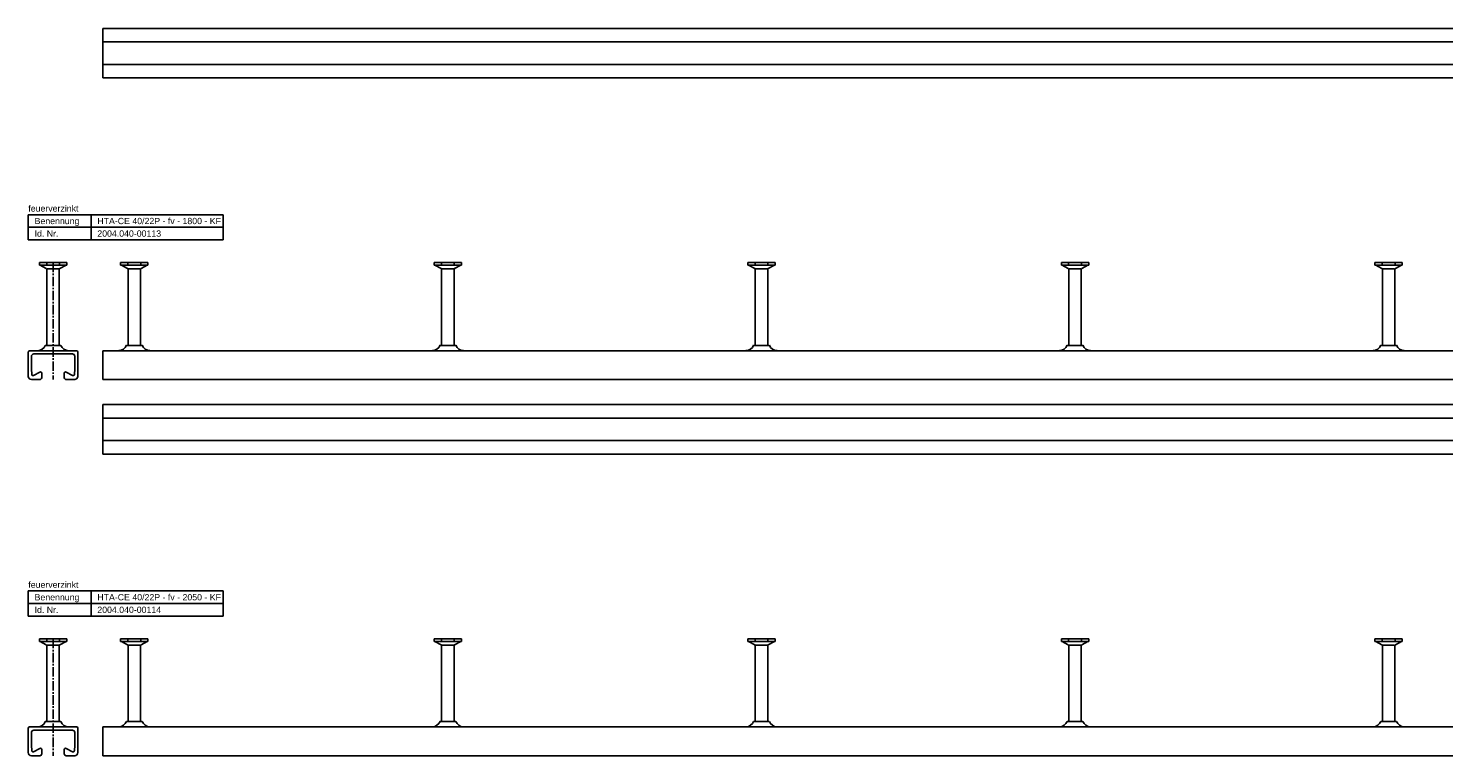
# Model space of a CAD drawing. Header units: millimetres. Extents: x 7205 to 13335, y -2256 to 2743.
# Tile 4 of 12: x 7205 to 8334, y -997 to -417. Entities that reach past the tile are written whole.
import ezdxf

# ---------------------------------------------------------------- set-up
doc = ezdxf.new("R2010")
doc.units = ezdxf.units.MM
doc.header["$LTSCALE"] = 10
doc.header["$PDMODE"] = 35
doc.linetypes.add('MITTE2', pattern=[1.125, 0.75, -0.125, 0.125, -0.125])
doc.layers.get('DEFPOINTS').update_dxf_attribs({"linetype": 'CONTINUOUS'})
for name, color, linetype in [('ACHSEN', 1, 'MITTE2'), ('HALFEN', 2, 'CONTINUOUS'), ('TEXT3', 3, 'CONTINUOUS')]:
    doc.layers.add(name, color=color, linetype=linetype)
doc.styles.add('ARIAL50', font='arial.ttf', dxfattribs={"height": 5})

msp = doc.modelspace()

# ---------------------------------------------------------------- linework, layer by layer
at = {"layer": 'ACHSEN'}
for p, q in [((7225, -603.5), (7225, -696.7)), ((7225, -903.5), (7225, -996.7))]:
    msp.add_line(p, q, dxfattribs=at)
at = {"layer": 'DEFPOINTS', "color": 0, "linetype": 'ByBlock'}
for p in [(7231.3, -669.5), (7231.3, -669.5), (7231.3, -969.5), (7231.3, -969.5)]:
    msp.add_point(p, dxfattribs=at)
at = {"layer": 'HALFEN'}
for p, q in [((7264.8, -416.7), (7264.8, -456.2)), ((7264.8, -416.7), (8814.8, -416.7)), ((7264.8, -427.4), (8814.8, -427.4)), ((7264.8, -445.4), (8814.8, -445.4)), ((7264.8, -456.2), (8814.8, -456.2)), ((7205.3, -565.3), (7360.7, -565.3)), ((7205.3, -585.3), (7205.3, -565.3)), ((7205.3, -575.3), (7360.7, -575.3)), ((7255.3, -585.3), (7255.3, -565.3)), ((7360.7, -585.3), (7360.7, -565.3)), ((7205.3, -585.3), (7360.7, -585.3)), ((7214.1, -603.5), (7214.1, -605.6)), ((7235.9, -603.5), (7214.1, -603.5)), ((7235.9, -605.6), (7214.1, -605.6)), ((7214.7, -605.6), (7219.6, -608.2)), ((7220, -603.5), (7220, -605.5)), ((7220, -608.9), (7220, -669.5)), ((7220.2, -608.4), (7229.8, -608.4)), ((7230, -608.9), (7230, -669.5)), ((7230.1, -603.5), (7230.1, -605.5)), ((7235.4, -605.6), (7230.5, -608.2)), ((7235.9, -603.5), (7235.9, -605.6)), ((7278.9, -603.4), (7278.9, -605.6)), ((7300.7, -603.4), (7278.9, -603.4)), ((7300.7, -605.6), (7278.9, -605.6)), ((7279.5, -605.6), (7284.4, -608.2)), ((7284.7, -603.5), (7284.7, -605.5)), ((7284.8, -608.9), (7284.8, -669.5)), ((7285, -608.4), (7294.5, -608.4)), ((7294.8, -608.9), (7294.8, -669.5)), ((7294.9, -603.5), (7294.9, -605.5)), ((7300.1, -605.6), (7295.2, -608.2)), ((7300.7, -603.4), (7300.7, -605.6)), ((7528.9, -603.4), (7528.9, -605.6)), ((7550.7, -603.4), (7528.9, -603.4)), ((7550.7, -605.6), (7528.9, -605.6)), ((7529.5, -605.6), (7534.4, -608.2)), ((7534.7, -603.5), (7534.7, -605.5)), ((7534.8, -608.9), (7534.8, -669.5)), ((7535, -608.4), (7544.5, -608.4)), ((7544.8, -608.9), (7544.8, -669.5)), ((7544.9, -603.5), (7544.9, -605.5)), ((7550.1, -605.6), (7545.2, -608.2)), ((7550.7, -603.4), (7550.7, -605.6)), ((7778.9, -603.4), (7778.9, -605.6)), ((7800.7, -603.4), (7778.9, -603.4)), ((7800.7, -605.6), (7778.9, -605.6)), ((7779.5, -605.6), (7784.4, -608.2)), ((7784.7, -603.5), (7784.7, -605.5)), ((7784.8, -608.9), (7784.8, -669.5)), ((7785, -608.4), (7794.5, -608.4)), ((7794.8, -608.9), (7794.8, -669.5)), ((7794.9, -603.5), (7794.9, -605.5)), ((7800.1, -605.6), (7795.2, -608.2)), ((7800.7, -603.4), (7800.7, -605.6)), ((8028.9, -603.4), (8028.9, -605.6)), ((8050.7, -603.4), (8028.9, -603.4)), ((8050.7, -605.6), (8028.9, -605.6)), ((8029.5, -605.6), (8034.4, -608.2)), ((8034.7, -603.5), (8034.7, -605.5)), ((8034.8, -608.9), (8034.8, -669.5)), ((8035, -608.4), (8044.5, -608.4)), ((8044.8, -608.9), (8044.8, -669.5)), ((8044.9, -603.5), (8044.9, -605.5)), ((8050.1, -605.6), (8045.2, -608.2)), ((8050.7, -603.4), (8050.7, -605.6)), ((8278.9, -603.4), (8278.9, -605.6)), ((8300.7, -603.4), (8278.9, -603.4)), ((8300.7, -605.6), (8278.9, -605.6)), ((8279.5, -605.6), (8284.4, -608.2)), ((8284.7, -603.5), (8284.7, -605.5)), ((8284.8, -608.9), (8284.8, -669.5)), ((8285, -608.4), (8294.5, -608.4)), ((8294.8, -608.9), (8294.8, -669.5)), ((8294.9, -603.5), (8294.9, -605.5)), ((8300.1, -605.6), (8295.2, -608.2)), ((8300.7, -603.4), (8300.7, -605.6)), ((7205.3, -674.7), (7205.3, -694.2)), ((7206.3, -673.7), (7243.8, -673.7)), ((7240.4, -676.3), (7209.7, -676.3)), ((7218.8, -669.5), (7231.3, -669.5)), ((7244.8, -674.7), (7244.8, -694.2)), ((7264.8, -673.7), (7264.8, -696.7)), ((7264.8, -673.7), (9064.8, -673.7)), ((7283.5, -669.5), (7296, -669.5)), ((7533.5, -669.5), (7546, -669.5)), ((7783.5, -669.5), (7796, -669.5)), ((8033.5, -669.5), (8046, -669.5)), ((8283.5, -669.5), (8296, -669.5)), ((7207.7, -678.3), (7207.7, -688.2)), ((7207.7, -688.2), (7208, -692.7)), ((7242.4, -688.2), (7242, -692.7)), ((7242.4, -678.1), (7242.4, -688.2)), ((7207.8, -696.7), (7214.5, -696.7)), ((7214.6, -690.8), (7209.5, -693.5)), ((7216, -691.7), (7216, -695.2)), ((7234, -691.7), (7234, -695.2)), ((7240.6, -693.5), (7235.5, -690.8)), ((7242.3, -696.7), (7235.5, -696.7)), ((7264.8, -696.7), (9064.8, -696.7)), ((7264.8, -716.7), (7264.8, -756.2)), ((7264.8, -716.7), (9064.8, -716.7)), ((7264.8, -727.4), (9064.8, -727.4)), ((7264.8, -745.4), (9064.8, -745.4)), ((7264.8, -756.2), (9064.8, -756.2)), ((7205.3, -865.3), (7360.7, -865.3)), ((7205.3, -885.3), (7205.3, -865.3)), ((7255.3, -885.3), (7255.3, -865.3)), ((7360.7, -885.3), (7360.7, -865.3)), ((7205.3, -875.3), (7360.7, -875.3)), ((7205.3, -885.3), (7360.7, -885.3)), ((7214.1, -903.5), (7214.1, -905.6)), ((7235.9, -903.5), (7214.1, -903.5)), ((7235.9, -905.6), (7214.1, -905.6)), ((7214.7, -905.6), (7219.6, -908.2)), ((7220, -903.5), (7220, -905.5)), ((7220, -908.9), (7220, -969.5)), ((7220.2, -908.4), (7229.8, -908.4)), ((7230, -908.9), (7230, -969.5)), ((7230.1, -903.5), (7230.1, -905.5)), ((7235.4, -905.6), (7230.5, -908.2)), ((7235.9, -903.5), (7235.9, -905.6)), ((7278.9, -903.4), (7278.9, -905.6)), ((7300.7, -903.4), (7278.9, -903.4)), ((7300.7, -905.6), (7278.9, -905.6)), ((7279.5, -905.6), (7284.4, -908.2)), ((7284.7, -903.5), (7284.7, -905.5)), ((7284.8, -908.9), (7284.8, -969.5)), ((7285, -908.4), (7294.5, -908.4)), ((7294.8, -908.9), (7294.8, -969.5)), ((7294.9, -903.5), (7294.9, -905.5)), ((7300.1, -905.6), (7295.2, -908.2)), ((7300.7, -903.4), (7300.7, -905.6)), ((7528.9, -903.4), (7528.9, -905.6)), ((7550.7, -903.4), (7528.9, -903.4)), ((7550.7, -905.6), (7528.9, -905.6)), ((7529.5, -905.6), (7534.4, -908.2)), ((7534.7, -903.5), (7534.7, -905.5)), ((7534.8, -908.9), (7534.8, -969.5)), ((7535, -908.4), (7544.5, -908.4)), ((7544.8, -908.9), (7544.8, -969.5)), ((7544.9, -903.5), (7544.9, -905.5)), ((7550.1, -905.6), (7545.2, -908.2)), ((7550.7, -903.4), (7550.7, -905.6)), ((7778.9, -903.4), (7778.9, -905.6)), ((7800.7, -903.4), (7778.9, -903.4)), ((7800.7, -905.6), (7778.9, -905.6)), ((7779.5, -905.6), (7784.4, -908.2)), ((7784.7, -903.5), (7784.7, -905.5)), ((7784.8, -908.9), (7784.8, -969.5)), ((7785, -908.4), (7794.5, -908.4)), ((7794.8, -908.9), (7794.8, -969.5)), ((7794.9, -903.5), (7794.9, -905.5)), ((7800.1, -905.6), (7795.2, -908.2)), ((7800.7, -903.4), (7800.7, -905.6)), ((8028.9, -903.4), (8028.9, -905.6)), ((8050.7, -903.4), (8028.9, -903.4)), ((8050.7, -905.6), (8028.9, -905.6)), ((8029.5, -905.6), (8034.4, -908.2)), ((8034.7, -903.5), (8034.7, -905.5)), ((8034.8, -908.9), (8034.8, -969.5)), ((8035, -908.4), (8044.5, -908.4)), ((8044.8, -908.9), (8044.8, -969.5)), ((8044.9, -903.5), (8044.9, -905.5)), ((8050.1, -905.6), (8045.2, -908.2)), ((8050.7, -903.4), (8050.7, -905.6)), ((8278.9, -903.4), (8278.9, -905.6)), ((8300.7, -903.4), (8278.9, -903.4)), ((8300.7, -905.6), (8278.9, -905.6)), ((8279.5, -905.6), (8284.4, -908.2)), ((8284.7, -903.5), (8284.7, -905.5)), ((8284.8, -908.9), (8284.8, -969.5)), ((8285, -908.4), (8294.5, -908.4)), ((8294.8, -908.9), (8294.8, -969.5)), ((8294.9, -903.5), (8294.9, -905.5)), ((8300.1, -905.6), (8295.2, -908.2)), ((8300.7, -903.4), (8300.7, -905.6)), ((7218.8, -969.5), (7231.3, -969.5)), ((7283.5, -969.5), (7296, -969.5)), ((7533.5, -969.5), (7546, -969.5)), ((7783.5, -969.5), (7796, -969.5)), ((8033.5, -969.5), (8046, -969.5)), ((8283.5, -969.5), (8296, -969.5)), ((7205.3, -974.7), (7205.3, -994.2)), ((7206.3, -973.7), (7243.8, -973.7)), ((7207.7, -978.3), (7207.7, -988.2)), ((7240.4, -976.3), (7209.7, -976.3)), ((7242.4, -978.1), (7242.4, -988.2)), ((7244.8, -974.7), (7244.8, -994.2)), ((7264.8, -973.7), (7264.8, -996.7)), ((7264.8, -973.7), (9314.8, -973.7)), ((7207.7, -988.2), (7208, -992.7)), ((7214.6, -990.8), (7209.5, -993.5)), ((7216, -991.7), (7216, -995.2)), ((7234, -991.7), (7234, -995.2)), ((7240.6, -993.5), (7235.5, -990.8)), ((7242.4, -988.2), (7242, -992.7)), ((7207.8, -996.7), (7214.5, -996.7)), ((7242.3, -996.7), (7235.5, -996.7)), ((7264.8, -996.7), (9314.8, -996.7))]:
    msp.add_line(p, q, dxfattribs=at)
for centre, radius, start, end in [((7219.2, -608.9), 0.8, 0, 62.3005), ((7230.8, -608.9), 0.8, 117.6995, 180), ((7284, -608.9), 0.8, 0, 62.3005), ((7295.6, -608.9), 0.8, 117.6995, 180), ((7534, -608.9), 0.8, 0, 62.3005), ((7545.6, -608.9), 0.8, 117.6995, 180), ((7784, -608.9), 0.8, 0, 62.3005), ((7795.6, -608.9), 0.8, 117.6995, 180), ((8034, -608.9), 0.8, 0, 62.3005), ((8045.6, -608.9), 0.8, 117.6995, 180), ((8284, -608.9), 0.8, 0, 62.3005), ((8295.6, -608.9), 0.8, 117.6995, 180), ((7206.3, -674.7), 1, 90, 180), ((7209.7, -678.3), 2, 90, 180), ((7212.6, -667), 6.7, 270.9954, 338.0812), ((7237.5, -667), 6.7, 201.9188, 269.0046), ((7240.4, -678.3), 2, 4.4416, 90), ((7243.8, -674.7), 1, 0, 90), ((7277.3, -666.9), 6.7, 270.9954, 338.0812), ((7302.3, -666.9), 6.7, 201.9188, 269.0046), ((7527.3, -666.9), 6.7, 270.9954, 338.0812), ((7552.3, -666.9), 6.7, 201.9188, 269.0046), ((7777.3, -666.9), 6.7, 270.9954, 338.0812), ((7802.3, -666.9), 6.7, 201.9188, 269.0046), ((8027.3, -666.9), 6.7, 270.9954, 338.0812), ((8052.3, -666.9), 6.7, 201.9188, 269.0046), ((8277.3, -666.9), 6.7, 270.9954, 338.0812), ((8302.3, -666.9), 6.7, 201.9188, 269.0046), ((7207.8, -694.2), 2.5, 180, 270), ((7209, -692.6), 1, 184.4163, 298.6582), ((7214.5, -695.2), 1.5, 270, 0), ((7215, -691.7), 1, 0, 118.6582), ((7235, -691.7), 1, 61.3418, 180), ((7235.5, -695.2), 1.5, 180, 270), ((7241, -692.6), 1, 241.3418, 355.5837), ((7242.3, -694.2), 2.5, 270, 0), ((7219.2, -908.9), 0.8, 0, 62.3005), ((7230.8, -908.9), 0.8, 117.6995, 180), ((7284, -908.9), 0.8, 0, 62.3005), ((7295.6, -908.9), 0.8, 117.6995, 180), ((7534, -908.9), 0.8, 0, 62.3005), ((7545.6, -908.9), 0.8, 117.6995, 180), ((7784, -908.9), 0.8, 0, 62.3005), ((7795.6, -908.9), 0.8, 117.6995, 180), ((8034, -908.9), 0.8, 0, 62.3005), ((8045.6, -908.9), 0.8, 117.6995, 180), ((8284, -908.9), 0.8, 0, 62.3005), ((8295.6, -908.9), 0.8, 117.6995, 180), ((7212.6, -967), 6.7, 270.9954, 338.0812), ((7237.5, -967), 6.7, 201.9188, 269.0046), ((7277.3, -966.9), 6.7, 270.9954, 338.0812), ((7302.3, -966.9), 6.7, 201.9188, 269.0046), ((7527.3, -966.9), 6.7, 270.9954, 338.0812), ((7552.3, -966.9), 6.7, 201.9188, 269.0046), ((7777.3, -966.9), 6.7, 270.9954, 338.0812), ((7802.3, -966.9), 6.7, 201.9188, 269.0046), ((8027.3, -966.9), 6.7, 270.9954, 338.0812), ((8052.3, -966.9), 6.7, 201.9188, 269.0046), ((8277.3, -966.9), 6.7, 270.9954, 338.0812), ((8302.3, -966.9), 6.7, 201.9188, 269.0046), ((7206.3, -974.7), 1, 90, 180), ((7209.7, -978.3), 2, 90, 180), ((7240.4, -978.3), 2, 4.4416, 90), ((7243.8, -974.7), 1, 0, 90), ((7209, -992.6), 1, 184.4163, 298.6582), ((7215, -991.7), 1, 0, 118.6582), ((7235, -991.7), 1, 61.3418, 180), ((7241, -992.6), 1, 241.3418, 355.5837), ((7207.8, -994.2), 2.5, 180, 270), ((7214.5, -995.2), 1.5, 270, 0), ((7235.5, -995.2), 1.5, 180, 270), ((7242.3, -994.2), 2.5, 270, 0)]:
    msp.add_arc(centre, radius, start, end, dxfattribs=at)
at = {"layer": 'TEXT3'}
for p, q in [((7218.8, -669.5), (7219.3, -669.5)), ((7231.3, -669.5), (7230.8, -669.5)), ((7283.5, -669.5), (7284.1, -669.5)), ((7533.5, -669.5), (7534.1, -669.5)), ((7783.5, -669.5), (7784.1, -669.5)), ((8033.5, -669.5), (8034.1, -669.5)), ((8283.5, -669.5), (8284.1, -669.5)), ((7218.8, -969.5), (7219.3, -969.5)), ((7231.3, -969.5), (7230.8, -969.5)), ((7283.5, -969.5), (7284.1, -969.5)), ((7533.5, -969.5), (7534.1, -969.5)), ((7783.5, -969.5), (7784.1, -969.5)), ((8033.5, -969.5), (8034.1, -969.5)), ((8283.5, -969.5), (8284.1, -969.5))]:
    msp.add_line(p, q, dxfattribs=at)

# ---------------------------------------------------------------- texts
at = {"layer": 'HALFEN', "style": 'ARIAL50'}
for s, p in [('feuerverzinkt', (7205.3, -562.8)), ('Benennung', (7210.3, -572.8)), ('HTA-CE 40/22P - fv - 1800 - KF', (7260.3, -572.8)), ('Id. Nr.', (7210.3, -582.8)), ('2004.040-00113', (7260.3, -582.8)), ('feuerverzinkt', (7205.3, -862.8)), ('Benennung', (7210.3, -872.8)), ('HTA-CE 40/22P - fv - 2050 - KF', (7260.3, -872.8)), ('Id. Nr.', (7210.3, -882.8)), ('2004.040-00114', (7260.3, -882.8))]:
    msp.add_text(s, height=5, dxfattribs=at).set_placement(p)

doc.saveas('drawing.dxf')
